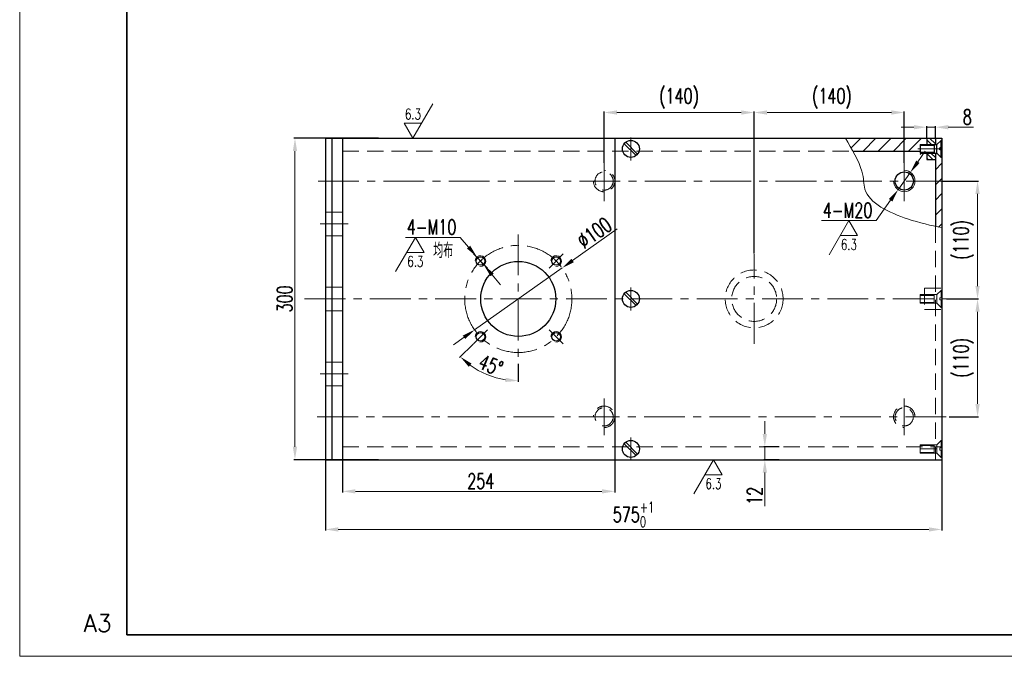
# Model space of a CAD drawing. Header units: millimetres. Extents: x -100 to 1580, y -20 to 1168.
# Tile 1 of 3: x -100 to 818, y -20 to 574. Entities that reach past the tile are written whole.
import ezdxf
from ezdxf.enums import TextEntityAlignment as Align

# ---------------------------------------------------------------- set-up
doc = ezdxf.new("R2010")
doc.units = ezdxf.units.MM
doc.header["$LTSCALE"] = 1.2
doc.linetypes.add('CENTER', pattern=[50.8, 31.75, -6.35, 6.35, -6.35])
doc.linetypes.add('DASHED', pattern=[19.05, 12.7, -6.35])
for name, color, linetype, lineweight in [('2细线层', 4, 'Continuous', 15), ('3中心线层', 1, 'CENTER', 35), ('4虚线层', 6, 'DASHED', 35), ('5剖面线层', 2, 'Continuous', 15), ('7标注层', 4, 'Continuous', 15), ('YGJ波浪线', 3, 'Continuous', 15), ('YGJ粗实线', 7, 'Continuous', 35), ('YGJ细实线', 3, 'Continuous', 15), ('YGJ细虚线', 2, 'DASHED', 15), ('尺寸线', 4, 'Continuous', 15), ('粗实线', 7, 'Continuous', 30)]:
    doc.layers.add(name, color=color, linetype=linetype, lineweight=lineweight)
doc.layers.add('PARA2', color=7, linetype='Continuous')
doc.styles.add('HC_GBDIM', font='romans', dxfattribs={"width": 0.667, "bigfont": 'gbcbig'})
doc.styles.add('标准', font='romans.shx', dxfattribs={"width": 0.7, "bigfont": 'hzdx.shx'})
doc.dimstyles.new('1比4', dxfattribs={"dimtxt": 14, "dimasz": 12, "dimexe": 1, "dimexo": 0.5, "dimgap": 2.5, "dimtad": 1, "dimdsep": 46, "dimtxsty": '标准', "dimcen": 0, "dimclrd": 256, "dimclrt": 256, "dimadec": 0, "dimazin": 0, "dimtfac": 1, "dimtmove": 0, "dimatfit": 0, "dimfxl": 1, "dimtolj": 1, "dimtzin": 0, "dimlwd": -1, "dimarcsym": 0})
pattern_1 = [(45, (-30.312, 31.427), (-7.07107, 7.07107), [])]

# ---------------------------------------------------------------- blocks, each defined once
blk = doc.blocks.new('*U119')
at = {"layer": 'YGJ粗实线'}
for q in [(0, 287), (390, 0)]:
    blk.add_line((0, 0), q, dxfattribs=at)
at = {"layer": 'YGJ细实线'}
for q in [(-25, 292), (-25, 0), (395, -5), (0, -5)]:
    blk.add_line((-25, -5), q, dxfattribs=at)
at = {"layer": 'YGJ细虚线', "style": 'HC_GBDIM'}
blk.add_text('A3', height=4, dxfattribs=at).set_placement((-6.82, 2.72), align=Align.MIDDLE)
blk = doc.blocks.new('*D466')
at = {"layer": '7标注层', "ltscale": 7}
for p, q in [((737.85, 441.42), (744.79, 451.21)), ((730.91, 431.63), (719.35, 415.31)), ((712.41, 405.52), (699.04, 386.67)), ((648.01, 386.67), (699.04, 386.67))]:
    blk.add_line(p, q, dxfattribs=at)
at = {"layer": '7标注层'}
for points in [[(736.22, 442.57), (739.48, 440.26), (730.91, 431.63)], [(714.04, 404.36), (710.78, 406.68), (719.35, 415.31)]]:
    blk.add_solid(points, dxfattribs=at)
at = {"layer": '7标注层', "insert": (672.28, 396.17), "char_height": 14, "attachment_point": 5, "style": '标准'}
blk.add_mtext('\\A1;4-M20{}{{\\H0.7x;}{}}', dxfattribs=at)
blk = doc.blocks.new('*D363')
at = {"layer": '7标注层', "color": 0, "lineweight": -2, "ltscale": 7}
for p, q in [((234.63, 463.47), (155.78, 463.47)), ((234.63, 163.47), (155.78, 163.47))]:
    blk.add_line(p, q, dxfattribs=at)
at = {"layer": '7标注层', "ltscale": 7}
blk.add_line((156.78, 175.47), (156.78, 451.47), dxfattribs=at)
at = {"layer": '7标注层'}
for points in [[(158.78, 451.47), (154.78, 451.47), (156.78, 463.47)], [(154.78, 175.47), (158.78, 175.47), (156.78, 163.47)]]:
    blk.add_solid(points, dxfattribs=at)
at = {"layer": '7标注层', "insert": (147.28, 313.47), "char_height": 14, "attachment_point": 5, "rotation": 90, "style": '标准'}
blk.add_mtext('\\A1;300{}{{\\H0.7x;}{}}', dxfattribs=at)
blk = doc.blocks.new('*D364')
at = {"layer": '7标注层', "color": 0, "lineweight": -2, "ltscale": 7}
for p, q in [((773.65, 313.47), (794.52, 313.47)), ((766.93, 203.47), (794.52, 203.47))]:
    blk.add_line(p, q, dxfattribs=at)
at = {"layer": '7标注层', "ltscale": 7}
blk.add_line((793.52, 215.47), (793.52, 301.47), dxfattribs=at)
at = {"layer": '7标注层'}
for points in [[(795.52, 301.47), (791.52, 301.47), (793.52, 313.47)], [(791.52, 215.47), (795.52, 215.47), (793.52, 203.47)]]:
    blk.add_solid(points, dxfattribs=at)
at = {"layer": '7标注层', "insert": (780.36, 258.47), "char_height": 14, "attachment_point": 5, "rotation": 90, "style": '标准'}
blk.add_mtext('\\A1;(110)', dxfattribs=at)
blk = doc.blocks.new('*D365')
at = {"layer": '7标注层', "color": 0, "lineweight": -2, "ltscale": 7}
for p, q in [((760.63, 423.47), (794.52, 423.47)), ((764.64, 313.47), (794.52, 313.47))]:
    blk.add_line(p, q, dxfattribs=at)
at = {"layer": '7标注层', "ltscale": 7}
blk.add_line((793.52, 325.47), (793.52, 411.47), dxfattribs=at)
at = {"layer": '7标注层'}
for points in [[(795.52, 411.47), (791.52, 411.47), (793.52, 423.47)], [(791.52, 325.47), (795.52, 325.47), (793.52, 313.47)]]:
    blk.add_solid(points, dxfattribs=at)
at = {"layer": '7标注层', "insert": (780.36, 368.47), "char_height": 14, "attachment_point": 5, "rotation": 90, "style": '标准'}
blk.add_mtext('\\A1;(110)', dxfattribs=at)
blk = doc.blocks.new('*D366')
at = {"layer": '7标注层', "color": 0, "lineweight": -2, "ltscale": 7}
for p, q in [((585.13, 397.13), (585.13, 488.39)), ((725.13, 440.5), (725.13, 488.39))]:
    blk.add_line(p, q, dxfattribs=at)
at = {"layer": '7标注层', "ltscale": 7}
blk.add_line((597.13, 487.39), (713.13, 487.39), dxfattribs=at)
at = {"layer": '7标注层'}
for points in [[(597.13, 489.39), (597.13, 485.39), (585.13, 487.39)], [(713.13, 485.39), (713.13, 489.39), (725.13, 487.39)]]:
    blk.add_solid(points, dxfattribs=at)
at = {"layer": '7标注层', "insert": (657.71, 500.55), "char_height": 14, "attachment_point": 5, "style": '标准'}
blk.add_mtext('\\A1;(140)', dxfattribs=at)
blk = doc.blocks.new('*D367')
at = {"layer": '7标注层', "color": 0, "lineweight": -2, "ltscale": 7}
for p, q in [((445.13, 440.5), (445.13, 488.39)), ((585.13, 355.74), (585.13, 488.39))]:
    blk.add_line(p, q, dxfattribs=at)
at = {"layer": '7标注层', "ltscale": 7}
blk.add_line((573.13, 487.39), (457.13, 487.39), dxfattribs=at)
at = {"layer": '7标注层'}
for points in [[(457.13, 489.39), (457.13, 485.39), (445.13, 487.39)], [(573.13, 485.39), (573.13, 489.39), (585.13, 487.39)]]:
    blk.add_solid(points, dxfattribs=at)
at = {"layer": '7标注层', "insert": (515.13, 500.55), "char_height": 14, "attachment_point": 5, "style": '标准'}
blk.add_mtext('\\A1;(140)', dxfattribs=at)
blk = doc.blocks.new('*D374')
at = {"layer": '7标注层', "ltscale": 7}
for p, q in [((415.76, 349.25), (457.47, 378.72)), ((324.3, 284.61), (405.96, 342.33)), ((314.5, 277.69), (304.7, 270.76))]:
    blk.add_line(p, q, dxfattribs=at)
at = {"layer": '7标注层'}
for points in [[(414.61, 350.88), (416.92, 347.62), (405.96, 342.33)], [(315.65, 276.05), (313.34, 279.32), (324.3, 284.61)]]:
    blk.add_solid(points, dxfattribs=at)
at = {"layer": '7标注层', "insert": (436.03, 375.21), "char_height": 14, "attachment_point": 5, "rotation": 35.24959, "style": '标准'}
blk.add_mtext('\\A1;∅100{}{{\\H0.7x;}{}}', dxfattribs=at)
blk = doc.blocks.new('*D376')
at = {"layer": '7标注层', "color": 0, "lineweight": -2, "ltscale": 7}
for p, q in [((185.13, 162.97), (185.13, 97.37)), ((760.13, 162.97), (760.13, 97.37))]:
    blk.add_line(p, q, dxfattribs=at)
at = {"layer": '7标注层', "ltscale": 7}
blk.add_line((748.13, 98.37), (197.13, 98.37), dxfattribs=at)
at = {"layer": '7标注层'}
for points in [[(197.13, 100.37), (197.13, 96.37), (185.13, 98.37)], [(748.13, 96.37), (748.13, 100.37), (760.13, 98.37)]]:
    blk.add_solid(points, dxfattribs=at)
at = {"layer": '7标注层', "insert": (472.63, 112.31), "char_height": 14, "attachment_point": 5, "style": '标准'}
blk.add_mtext('\\A1;575{\\H0.7x;\\S+1^ 0;}', dxfattribs=at)
blk = doc.blocks.new('*D446')
at = {"layer": '7标注层', "color": 0, "lineweight": -2, "ltscale": 7}
for p, q in [((201.13, 162.97), (201.13, 132.92)), ((455.13, 162.97), (455.13, 132.92))]:
    blk.add_line(p, q, dxfattribs=at)
at = {"layer": '7标注层', "ltscale": 7}
blk.add_line((213.13, 133.92), (443.13, 133.92), dxfattribs=at)
at = {"layer": '7标注层'}
for points in [[(213.13, 135.92), (213.13, 131.92), (201.13, 133.92)], [(443.13, 131.92), (443.13, 135.92), (455.13, 133.92)]]:
    blk.add_solid(points, dxfattribs=at)
at = {"layer": '7标注层', "insert": (330.13, 143.42), "char_height": 14, "attachment_point": 5, "style": '标准'}
blk.add_mtext('\\A1;254{}{{\\H0.7x;}{}}', dxfattribs=at)
blk = doc.blocks.new('*D379')
at = {"layer": '7标注层', "color": 0, "lineweight": -2, "ltscale": 7}
for p, q in [((322.87, 271.21), (310.36, 258.7)), ((365.13, 252.84), (365.13, 236.01))]:
    blk.add_line(p, q, dxfattribs=at)
at = {"layer": '7标注层', "ltscale": 7}
blk.add_arc((365.13, 313.47), 76.45, 234.00223, 260.99777, dxfattribs=at)
at = {"layer": '7标注层'}
for points in [[(321.49, 253.13), (318.9, 250.09), (311.07, 259.41)], [(353.01, 235.96), (353.32, 239.95), (365.13, 237.01)]]:
    blk.add_solid(points, dxfattribs=at)
at = {"layer": '7标注层', "insert": (339.51, 251.61), "char_height": 14, "attachment_point": 5, "rotation": 337.5, "style": '标准'}
blk.add_mtext('\\A1;45%%d', dxfattribs=at)
blk = doc.blocks.new('粗糙度')
at = {"layer": '尺寸线'}
for p, q in [((0, 0), (4.62, 8)), ((0, 0), (-2.02, 3.5)), ((-2.02, 3.5), (2.02, 3.5))]:
    blk.add_line(p, q, dxfattribs=at)
at = {"layer": '尺寸线', "lineweight": -3, "style": '标准', "width": 0.7}
blk.add_attdef('粗糙度', text='', height=2.5, dxfattribs=at).set_placement((0.01, 5.6), align=Align.MIDDLE)
blk = doc.blocks.new('*D380')
at = {"layer": '尺寸线', "ltscale": 0.5}
for p, q in [((595.06, 187.47), (595.06, 199.47)), ((595.06, 175.47), (595.06, 163.47)), ((595.06, 151.47), (595.06, 120))]:
    blk.add_line(p, q, dxfattribs=at)
at = {"layer": '尺寸线', "color": 0, "lineweight": -2, "ltscale": 0.5}
for p, q in [((608.46, 175.47), (594.06, 175.47)), ((608.46, 163.47), (594.06, 163.47))]:
    blk.add_line(p, q, dxfattribs=at)
at = {"layer": '尺寸线'}
for points in [[(593.06, 187.47), (597.06, 187.47), (595.06, 175.47)], [(597.06, 151.47), (593.06, 151.47), (595.06, 163.47)]]:
    blk.add_solid(points, dxfattribs=at)
at = {"layer": '尺寸线', "insert": (585.56, 129.73), "char_height": 14, "attachment_point": 5, "rotation": 90, "style": '标准'}
blk.add_mtext('\\A1;12', dxfattribs=at)
blk = doc.blocks.new('*D464')
at = {"layer": '7标注层', "ltscale": 7}
for p, q in [((734.13, 473.67), (722.13, 473.67)), ((746.13, 473.67), (754.13, 473.67)), ((766.13, 473.67), (789.66, 473.67))]:
    blk.add_line(p, q, dxfattribs=at)
at = {"layer": '7标注层', "color": 0, "lineweight": -2, "ltscale": 7}
for p, q in [((746.13, 463.97), (746.13, 474.67)), ((754.13, 463.97), (754.13, 474.67))]:
    blk.add_line(p, q, dxfattribs=at)
at = {"layer": '7标注层'}
for points in [[(734.13, 471.67), (734.13, 475.67), (746.13, 473.67)], [(766.13, 475.67), (766.13, 471.67), (754.13, 473.67)]]:
    blk.add_solid(points, dxfattribs=at)
at = {"layer": '7标注层', "insert": (783.9, 483.17), "char_height": 14, "attachment_point": 5, "style": '标准'}
blk.add_mtext('\\A1;8', dxfattribs=at)
blk = doc.blocks.new('*D471')
at = {"layer": '7标注层', "ltscale": 7}
for p, q in [((259.96, 370.92), (311, 370.92)), ((318.77, 361.78), (311, 370.92)), ((333.01, 345.01), (326.54, 352.63)), ((340.78, 335.87), (348.56, 326.73))]:
    blk.add_line(p, q, dxfattribs=at)
at = {"layer": '7标注层'}
for points in [[(317.24, 360.48), (320.29, 363.07), (326.54, 352.63)], [(342.31, 337.16), (339.26, 334.57), (333.01, 345.01)]]:
    blk.add_solid(points, dxfattribs=at)
at = {"layer": '7标注层', "insert": (284.23, 380.42), "char_height": 14, "attachment_point": 5, "style": '标准'}
blk.add_mtext('\\A1;4-M10{}{{\\H0.7x;}{}}', dxfattribs=at)

msp = doc.modelspace()

# ---------------------------------------------------------------- hatches: boundary and pattern name
at = {"layer": '5剖面线层', "ltscale": 7}
h = msp.add_hatch(dxfattribs=at)
h.set_pattern_fill('_U', color=256, scale=10, angle=45, style=0, pattern_type=0)
h.set_pattern_definition(pattern_1)
edge = h.paths.add_edge_path()
edge.add_line((740.131, 443.468), (744.131, 443.468))
edge.add_line((744.131, 443.468), (744.131, 449.468))
edge.add_line((744.131, 449.468), (740.131, 449.468))
edge.add_line((740.131, 449.468), (740.131, 457.468))
edge.add_line((740.131, 457.468), (744.131, 457.468))
edge.add_line((744.131, 457.468), (744.131, 463.468))
edge.add_line((744.131, 463.468), (670.26, 463.468))
edge.add_spline(control_points=[(670.26, 463.468), (673.963, 457.302), (678.11, 450.173), (677.193, 451.468)], knot_values=[27.9482187, 27.9482187, 27.9482187, 27.9482187, 42.0412244, 42.0412244, 42.0412244, 42.0412244], degree=3, periodic=0)
edge.add_line((681.311, 451.468), (740.131, 451.468))
h = msp.add_hatch(dxfattribs=at)
h.set_pattern_fill('_U', color=256, scale=3, angle=315, style=0, pattern_type=0)
h.set_pattern_definition([(315, (-28.3125, 31.4274), (2.12132, 2.12132), [])])
h.paths.add_polyline_path([(754.131, 457.468), (754.131, 463.468), (746.131, 463.468), (746.131, 457.468)])
h.paths.add_polyline_path([(754.131, 457.468), (746.131, 457.468)], flags=16)
h.paths.add_polyline_path([(746.131, 449.468), (754.131, 449.468)], flags=16)
h.paths.add_polyline_path([(746.131, 449.468), (746.131, 443.468), (754.131, 443.468), (754.131, 449.468)])
h = msp.add_hatch(dxfattribs=at)
h.set_pattern_fill('_U', color=256, scale=10, angle=45, style=0, pattern_type=0)
h.set_pattern_definition(pattern_1)
edge = h.paths.add_edge_path()
edge.add_line((752.131, 382.517), (752.131, 381.607))
edge.add_spline(control_points=[(752.131, 381.607), (754.824, 381.014), (757.487, 380.47), (760.131, 379.957)], knot_values=[139.3386267, 139.3386267, 139.3386267, 139.3386267, 147.6933611, 147.6933611, 147.6933611, 147.6933611], degree=3, periodic=0)
edge.add_line((760.131, 379.957), (760.131, 423.468))
edge.add_line((760.131, 423.468), (754.131, 423.468))
edge.add_line((754.131, 423.468), (754.131, 382.517))
h.paths.add_polyline_path([(760.131, 443.468), (754.131, 443.468), (754.131, 423.468), (760.131, 423.468)])
h.paths.add_polyline_path([(755.481, 449.468), (754.131, 449.468), (754.131, 443.468), (760.131, 443.468), (760.131, 445.568), (759.499, 445.568)])
h.paths.add_polyline_path([(759.499, 461.368), (760.131, 461.368), (760.131, 463.468), (754.131, 463.468), (754.131, 457.468), (755.481, 457.468)])

# ---------------------------------------------------------------- linework, layer by layer
at = {"ltscale": 7}
msp.add_circle((725.131, 423.468), 8.5, dxfattribs=at)
at = {"layer": '2细线层', "ltscale": 7}
for p, q in [((752.981, 456.668), (740.131, 456.668)), ((752.981, 450.268), (740.131, 450.268))]:
    msp.add_line(p, q, dxfattribs=at)
for centre, radius, start, end in [((725.131, 423.468), 10, 180, 90), ((329.775, 348.824), 5, 265, 175), ((400.486, 348.824), 5, 265, 175), ((329.775, 278.113), 5, 265, 175), ((400.486, 278.113), 5, 265, 175)]:
    msp.add_arc(centre, radius, start, end, dxfattribs=at)
msp.add_open_spline([(670.26, 463.468), (676.091, 453.759), (688.3, 432.45), (685.592, 405.725), (723.728, 388.06), (749.985, 381.925), (760.131, 379.957)], degree=3, knots=[27.9482187, 27.9482187, 27.9482187, 27.9482187, 50.1386877, 67.03874, 115.6303222, 147.6933611, 147.6933611, 147.6933611, 147.6933611], dxfattribs=at)
at = {"layer": '3中心线层', "lineweight": 15}
for p, q in [((470.163, 464.227), (470.163, 442.71)), ((737.949, 453.468), (760.131, 453.468)), ((445.131, 440.003), (445.131, 404.811)), ((725.131, 440.003), (725.131, 404.811)), ((178.34, 423.468), (760.131, 423.468)), ((180.363, 383.468), (206.481, 383.468)), ((365.131, 373.6), (365.131, 253.337)), ((336.328, 342.271), (323.223, 355.376)), ((393.933, 342.271), (407.039, 355.376)), ((585.131, 271.696), (585.131, 355.24)), ((470.163, 324.227), (470.163, 302.71)), ((165.777, 313.468), (764.143, 313.468)), ((336.328, 284.666), (323.223, 271.56)), ((393.933, 284.666), (407.039, 271.56)), ((180.363, 243.468), (206.481, 243.468)), ((445.131, 220.519), (445.131, 186.254)), ((725.131, 220.519), (725.131, 186.254)), ((177.611, 203.468), (766.433, 203.468)), ((470.163, 184.227), (470.163, 162.71))]:
    msp.add_line(p, q, dxfattribs=at)
msp.add_circle((365.131, 313.468), 50, dxfattribs=at)
at = {"layer": '4虚线层', "lineweight": 15}
for p, q in [((201.131, 451.468), (677.193, 451.468)), ((185.131, 394.468), (201.131, 394.468)), ((754.131, 381.174), (754.131, 163.468)), ((185.131, 372.468), (201.131, 372.468)), ((185.131, 324.468), (201.131, 324.468)), ((744.131, 323.468), (744.131, 303.468)), ((744.131, 323.468), (760.131, 323.468)), ((740.131, 317.468), (755.481, 317.468)), ((740.131, 317.468), (740.131, 309.468)), ((752.981, 316.668), (740.131, 316.668)), ((752.981, 317.468), (752.981, 309.468)), ((759.499, 321.368), (755.481, 317.468)), ((755.481, 309.468), (755.481, 317.468)), ((760.131, 314.468), (758.331, 314.468)), ((758.331, 312.468), (758.331, 314.468)), ((760.131, 312.468), (758.331, 312.468)), ((760.131, 321.368), (759.499, 321.368)), ((759.499, 314.468), (759.499, 321.368)), ((759.499, 305.568), (759.499, 312.468)), ((760.131, 314.468), (760.131, 321.368)), ((760.131, 314.468), (760.131, 312.468)), ((760.131, 305.568), (760.131, 312.468)), ((752.981, 310.268), (740.131, 310.268)), ((740.131, 309.468), (755.481, 309.468)), ((744.131, 303.468), (760.131, 303.468)), ((759.499, 305.568), (755.481, 309.468)), ((760.131, 305.568), (759.499, 305.568)), ((185.131, 302.468), (201.131, 302.468)), ((185.131, 254.468), (201.131, 254.468)), ((185.131, 232.468), (201.131, 232.468)), ((201.131, 175.468), (760.131, 175.468)), ((740.131, 177.468), (755.481, 177.468)), ((740.131, 177.468), (740.131, 169.468)), ((752.981, 176.668), (740.131, 176.668)), ((752.981, 177.468), (752.981, 169.468)), ((759.499, 181.368), (755.481, 177.468)), ((755.481, 169.468), (755.481, 177.468)), ((760.131, 181.368), (759.499, 181.368)), ((759.499, 174.468), (759.499, 181.368)), ((760.131, 174.468), (760.131, 181.368)), ((740.131, 173.468), (760.131, 173.468)), ((752.981, 170.268), (740.131, 170.268)), ((740.131, 169.468), (755.481, 169.468)), ((759.499, 165.568), (755.481, 169.468)), ((760.131, 174.468), (758.331, 174.468)), ((758.331, 172.468), (758.331, 174.468)), ((760.131, 172.468), (758.331, 172.468)), ((759.499, 165.568), (759.499, 172.468)), ((760.131, 165.568), (759.499, 165.568)), ((760.131, 174.468), (760.131, 172.468)), ((760.131, 165.568), (760.131, 172.468))]:
    msp.add_line(p, q, dxfattribs=at)
for centre, radius in [((445.131, 423.468), 8.5), ((585.131, 313.468), 27), ((585.131, 313.468), 21), ((445.131, 203.468), 8.5), ((725.131, 203.468), 8.5)]:
    msp.add_circle(centre, radius, dxfattribs=at)
for centre, start, end in [((445.131, 423.468), 180, 90), ((445.131, 203.468), 270, 180), ((725.131, 203.468), 0, 270)]:
    msp.add_arc(centre, 10, start, end, dxfattribs=at)
for p in [(755.48, 313.468), (755.481, 313.468), (755.48, 173.468), (755.481, 173.468)]:
    msp.add_point(p, dxfattribs=at)
at = {"layer": '7标注层', "ltscale": 7}
msp.add_point((755.48, 453.468), dxfattribs=at)
at = {"layer": 'PARA2', "color": 6, "ltscale": 7}
msp.add_point((755.481, 453.468), dxfattribs=at)
at = {"layer": '粗实线', "ltscale": 7}
for p, q in [((185.131, 463.468), (315.003, 463.468)), ((185.131, 463.468), (185.131, 163.468)), ((191.131, 463.468), (191.131, 163.468)), ((201.131, 463.468), (201.131, 163.468)), ((315.003, 463.468), (760.131, 463.468)), ((455.131, 463.468), (455.131, 163.468)), ((465.329, 459.717), (476.412, 448.634)), ((746.131, 463.468), (746.131, 457.468)), ((754.131, 463.468), (754.131, 457.468)), ((759.499, 461.368), (755.481, 457.468)), ((760.131, 461.368), (759.499, 461.368)), ((759.499, 454.468), (759.499, 461.368)), ((760.131, 463.468), (760.131, 163.468)), ((760.131, 454.468), (760.131, 461.368)), ((463.915, 458.302), (474.997, 447.22)), ((677.193, 451.468), (740.131, 451.468)), ((740.131, 457.468), (755.481, 457.468)), ((740.131, 457.468), (740.131, 449.468)), ((752.981, 457.468), (752.981, 449.468)), ((755.481, 449.468), (755.481, 457.468)), ((760.131, 454.468), (758.331, 454.468)), ((758.331, 452.468), (758.331, 454.468)), ((760.131, 452.468), (758.331, 452.468)), ((759.499, 445.568), (759.499, 452.468)), ((760.131, 454.468), (760.131, 452.468)), ((760.131, 445.568), (760.131, 452.468)), ((740.131, 449.468), (755.481, 449.468)), ((746.131, 449.468), (746.131, 443.468)), ((746.131, 443.468), (754.131, 443.468)), ((754.131, 449.468), (754.131, 381.174)), ((759.499, 445.568), (755.481, 449.468)), ((760.131, 445.568), (759.499, 445.568)), ((463.915, 318.302), (474.997, 307.22)), ((465.329, 319.717), (476.412, 308.634)), ((463.915, 178.302), (474.997, 167.22)), ((465.329, 179.717), (476.412, 168.634)), ((185.131, 163.468), (315.003, 163.468)), ((315.003, 163.468), (760.131, 163.468))]:
    msp.add_line(p, q, dxfattribs=at)
for centre, radius in [((470.163, 453.468), 7.9), ((329.775, 348.824), 4), ((400.486, 348.824), 4), ((365.131, 313.468), 35), ((470.163, 313.468), 7.9), ((329.775, 278.113), 4), ((400.486, 278.113), 4), ((470.163, 173.468), 7.9)]:
    msp.add_circle(centre, radius, dxfattribs=at)

# ---------------------------------------------------------------- block references
at = {"layer": 'YGJ波浪线', "xscale": 4, "yscale": 4, "zscale": 4}
msp.add_blockref('*U119', (0, 0), dxfattribs=at)
at = {"layer": '尺寸线'}
ref = msp.add_blockref('粗糙度', (266.794, 463.468), dxfattribs=dict(at, xscale=4, yscale=4, zscale=4))
ref.add_attrib('粗糙度', '6.3', dxfattribs={"lineweight": -3, "height": 10, "rotation": 180, "style": '标准', "text_generation_flag": 6, "width": 0.7}).set_placement((266.818, 485.881), align=Align.MIDDLE)
ref = msp.add_blockref('粗糙度', (673.528, 386.665), dxfattribs=dict(at, xscale=4.000000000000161, yscale=4.000000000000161, zscale=4.000000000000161, rotation=180))
ref.add_attrib('粗糙度', '6.3', dxfattribs={"lineweight": -3, "height": 10, "style": '标准', "width": 0.7}).set_placement((673.504, 364.253), align=Align.MIDDLE)
ref = msp.add_blockref('粗糙度', (269.133, 370.921), dxfattribs=dict(at, xscale=4.000000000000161, yscale=4.000000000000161, zscale=4.000000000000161, rotation=180))
ref.add_attrib('粗糙度', '6.3', dxfattribs={"lineweight": -3, "height": 10, "style": '标准', "width": 0.7}).set_placement((269.109, 348.508), align=Align.MIDDLE)
ref = msp.add_blockref('粗糙度', (547.184, 163.468), dxfattribs=dict(at, xscale=4, yscale=4, zscale=4, rotation=180))
ref.add_attrib('粗糙度', '6.3', dxfattribs={"lineweight": -3, "height": 10, "style": '标准', "width": 0.7}).set_placement((547.16, 141.055), align=Align.MIDDLE)

# ---------------------------------------------------------------- texts
at = {"layer": '7标注层', "insert": (295.062, 358.643), "char_height": 14, "attachment_point": 5, "style": '标准'}
msp.add_mtext_dynamic_manual_height_columns('\\pxt1;均布', width=73.03355, gutter_width=25, heights=[0], dxfattribs=at)

# ---------------------------------------------------------------- dimensions: what is measured, and where the dimension line sits
at = {"layer": '7标注层', "ltscale": 7}
dim = msp.add_linear_dim(base=(445.131, 487.388), p1=(585.131, 355.24), p2=(445.131, 440.003), text='(140)', dimstyle='1比4', override={"dimtxsty": '标准'}, dxfattribs=at)
dim.commit()
dim.dimension.update_dxf_attribs({"geometry": '*D367', "text_midpoint": (515.131, 500.555)})
for base, p1, p2, text, picture, middle in [((725.131, 487.388), (585.131, 396.634), (725.131, 440.003), '(140)', '*D366', (657.708, 487.388)), ((185.131, 98.373), (760.131, 163.468), (185.131, 163.468), '575{\\H0.7x;\\S+1^ 0;}', '*D376', (472.631, 98.373)), ((455.131, 133.923), (201.131, 163.468), (455.131, 163.468), '254{}{{\\H0.7x;}{}}', '*D446', (330.131, 133.923))]:
    dim = msp.add_linear_dim(base=base, p1=p1, p2=p2, text=text, dimstyle='1比4', override={"dimtxsty": '标准'}, dxfattribs=at)
    dim.commit()
    dim.dimension.update_dxf_attribs({"geometry": picture, "text_midpoint": middle, "dimtype": 160})
dim = msp.add_linear_dim(base=(754.131, 473.67), p1=(746.131, 463.468), p2=(754.131, 463.468), dimstyle='1比4', override={"dimtxsty": '标准'}, dxfattribs=at)
dim.commit()
dim.dimension.update_dxf_attribs({"geometry": '*D464', "text_midpoint": (783.897, 473.67), "dimtype": 160})
for base, p1, p2, text, picture, middle in [((156.783, 463.468), (235.131, 163.468), (235.131, 463.468), '300{}{{\\H0.7x;}{}}', '*D363', (156.783, 313.468)), ((793.525, 313.468), (766.433, 203.468), (773.147, 313.468), '(110)', '*D364', (793.525, 258.468))]:
    dim = msp.add_linear_dim(base=base, p1=p1, p2=p2, angle=90, text=text, dimstyle='1比4', override={"dimtxsty": '标准'}, dxfattribs=at)
    dim.commit()
    dim.dimension.update_dxf_attribs({"geometry": picture, "text_midpoint": middle, "dimtype": 160})
for p1, p2, text, override, picture, middle in [((730.914, 431.627), (719.348, 415.31), '4-M20{}{{\\H0.7x;}{}}', {"dimtxt": 14, "dimasz": 12, "dimexe": 1, "dimgap": 2.5, "dimtoh": 1, "dimdec": 2, "dimlfac": 1, "dimtxsty": '标准', "dimclrd": 256, "dimclre": 0, "dimclrt": 256, "dimtix": 0, "dimtofl": 1, "dimtmove": 0, "dimatfit": 3}, '*D466', (672.278, 386.665)), ((324.298, 284.611), (405.963, 342.325), '<>{}{{\\H0.7x;}{}}', {"dimtxsty": '标准'}, '*D374', (441.514, 367.45))]:
    dim = msp.add_diameter_dim_2p(p1=p1, p2=p2, text=text, dimstyle='1比4', override=override, dxfattribs=at)
    dim.commit()
    dim.dimension.update_dxf_attribs({"geometry": picture, "text_midpoint": middle, "dimtype": 163})
dim = msp.add_linear_dim(base=(793.525, 423.468), p1=(764.143, 313.468), p2=(760.131, 423.468), angle=90, text='(110)', dimstyle='1比4', override={"dimtxsty": '标准'}, dxfattribs=at)
dim.commit()
dim.dimension.update_dxf_attribs({"geometry": '*D365', "text_midpoint": (780.358, 368.468)})
dim = msp.add_diameter_dim_2p(p1=(333.013, 345.014), p2=(326.538, 352.634), text='4-M10{}{{\\H0.7x;}{}}', dimstyle='1比4', override={"dimtoh": 1, "dimtxsty": '标准', "dimatfit": 3}, dxfattribs=at)
dim.commit()
dim.dimension.update_dxf_attribs({"geometry": '*D471', "text_midpoint": (284.229, 380.421)})
dim = msp.add_angular_dim_2l(base=(326.904, 247.257), line1=((365.131, 381.475), (365.131, 253.337)), line2=((336.328, 284.666), (323.223, 271.56)), dimstyle='1比4', override={"dimtxsty": '标准'}, dxfattribs=at)
dim.commit()
dim.dimension.update_dxf_attribs({"geometry": '*D379', "text_midpoint": (339.509, 251.611)})
at = {"layer": '尺寸线', "ltscale": 0.5}
dim = msp.add_linear_dim(base=(595.06, 163.468), p1=(608.963, 175.468), p2=(608.963, 163.468), angle=90, dimstyle='1比4', dxfattribs=at)
dim.commit()
dim.dimension.update_dxf_attribs({"geometry": '*D380', "text_midpoint": (595.06, 129.735), "dimtype": 160})

doc.saveas('drawing.dxf')
